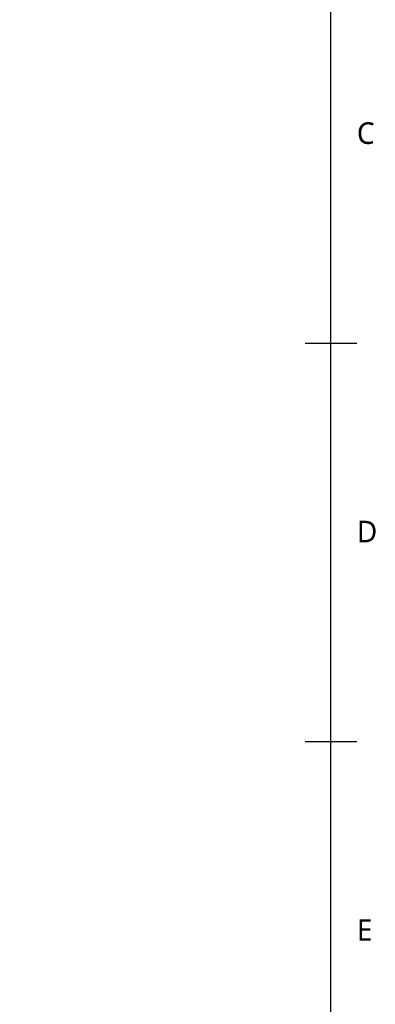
# Model space of a CAD drawing. Header units: millimetres. Extents: x 9 to 415, y 5 to 293.
# Tile 10 of 11: x 374 to 415, y 72 to 186. Entities that reach past the tile are written whole.
import ezdxf

# ---------------------------------------------------------------- set-up
doc = ezdxf.new("R2010")
doc.units = ezdxf.units.MM
doc.layers.add('NOTES', color=7, linetype='Continuous')
doc.layers.add('VISIBLE', color=7, linetype='Continuous')
doc.styles.add('OpenSans', font='OpenSans-Regular.ttf')

msp = doc.modelspace()

# ---------------------------------------------------------------- linework, layer by layer
at = {"layer": 'VISIBLE'}
for points in [[(15, 10), (410, 10), (410, 287), (15, 287), (15, 10)], [(407, 148.5), (413, 148.5)], [(407, 102.33333), (413, 102.33333)]]:
    msp.add_lwpolyline(points, dxfattribs=at)

# ---------------------------------------------------------------- texts
at = {"layer": 'NOTES', "style": 'OpenSans'}
for s, p in [('C', (413, 171.58333)), ('D', (413, 125.41667)), ('E', (413, 79.25))]:
    msp.add_text(s, height=2.5, dxfattribs=at).set_placement(p)

doc.saveas('drawing.dxf')
